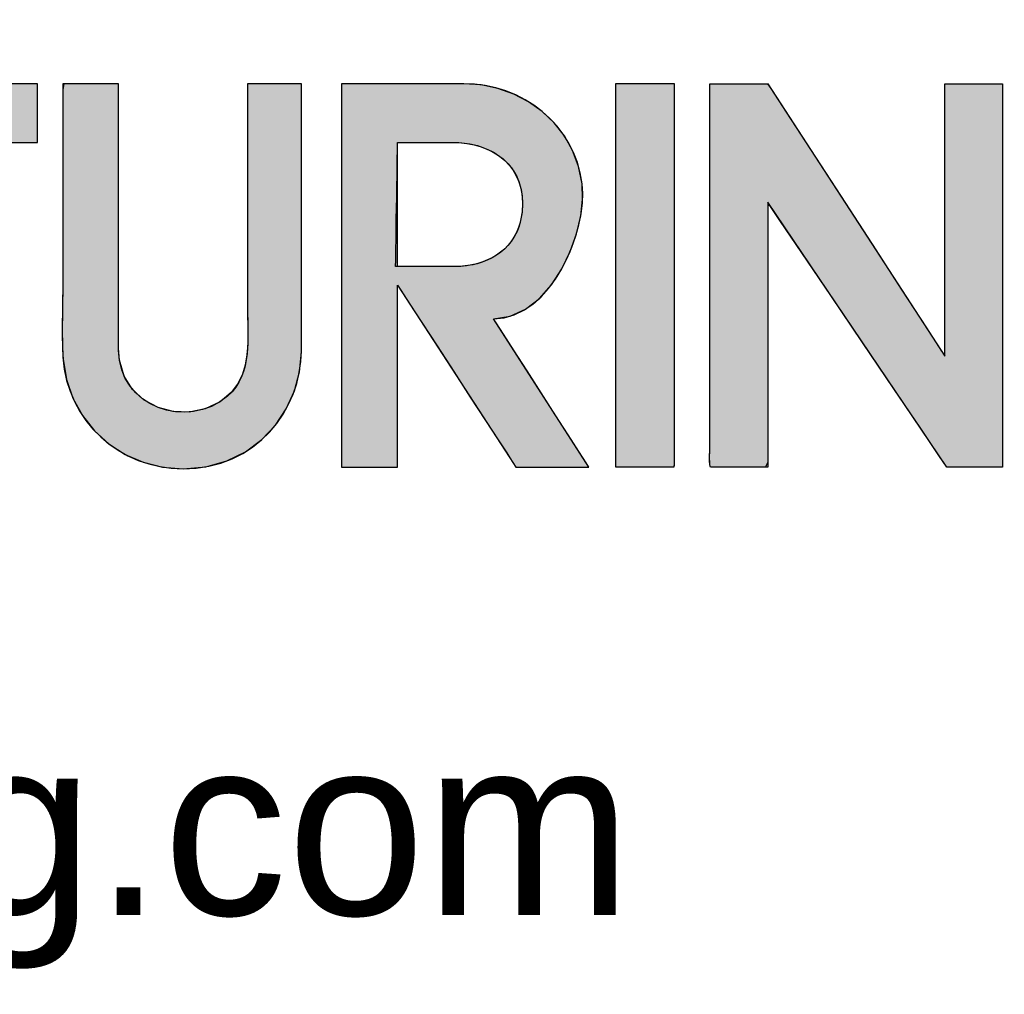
# Model space of a CAD drawing. Header units: inches. Extents: x 0 to 100, y 0 to 75.
# Tile 8 of 17: x 94.27 to 97.42, y 2.83 to 5.95. Entities that reach past the tile are written whole.
import ezdxf
from ezdxf import colors
from ezdxf.entities.mleader import LeaderData, LeaderLine
from ezdxf.math import Vec2, Vec3

# ---------------------------------------------------------------- set-up
doc = ezdxf.new("R2010")
doc.units = ezdxf.units.IN
doc.header["$MEASUREMENT"] = 0
doc.layers.add('Default', color=7, linetype='Continuous')

# ---------------------------------------------------------------- blocks, each defined once
blk = doc.blocks.new('_DOT')
at = {"color": 0}
blk.add_line((0, 0), (-1, 0), dxfattribs=at)
at = {"color": 0, "const_width": 0.333}
blk.add_lwpolyline([(-0.1665, 0, 1), (0.1665, 0, 1)], format="xyb", close=True, dxfattribs=at)
blk = doc.blocks.new('block_2')
at = {"layer": 'Default', "linetype": 'Continuous'}
for points in [[(0.29526, 0.19042), (0.29609, 0.19042), (0.29835, 0.19042), (0.30175, 0.19042), (0.30595, 0.19042), (0.31064, 0.19042), (0.31551, 0.19042), (0.32023, 0.19042), (0.3245, 0.19042), (0.328, 0.19042), (0.33041, 0.19042), (0.33141, 0.19042), (0.33142, 0.1871), (0.33142, 0.17639), (0.33142, 0.15982), (0.33142, 0.139), (0.33142, 0.11552), (0.33142, 0.09097), (0.33142, 0.06696), (0.33142, 0.04507), (0.33142, 0.02691), (0.33142, 0.01407), (0.33142, 0.00815), (0.33188, 0.00793), (0.33369, 0.00793), (0.33659, 0.00793), (0.34029, 0.00793), (0.34451, 0.00793), (0.34895, 0.00793), (0.35332, 0.00793), (0.35735, 0.00793), (0.36073, 0.00793), (0.36317, 0.00793), (0.3644, 0.00793), (0.36449, 0.00983), (0.36449, 0.01902), (0.36449, 0.03442), (0.36449, 0.05444), (0.36449, 0.07746), (0.36449, 0.10191), (0.36449, 0.12618), (0.36449, 0.14868), (0.36449, 0.16781), (0.36449, 0.18197), (0.36449, 0.18956), (0.36476, 0.19042), (0.36647, 0.19042), (0.36949, 0.19042), (0.37349, 0.19042), (0.37813, 0.19042), (0.3831, 0.19042), (0.38808, 0.19042), (0.39272, 0.19042), (0.39672, 0.19042), (0.39973, 0.19042), (0.40145, 0.19042), (0.40172, 0.19057), (0.40172, 0.19195), (0.40172, 0.19451), (0.40172, 0.19798), (0.40172, 0.20205), (0.40172, 0.20645), (0.40172, 0.21088), (0.40172, 0.21505), (0.40172, 0.21867), (0.40172, 0.22146), (0.40172, 0.22313), (0.39941, 0.22347), (0.39247, 0.22347), (0.38554, 0.22347), (0.3786, 0.22347), (0.37167, 0.22347), (0.36474, 0.22347), (0.3578, 0.22347), (0.35087, 0.22347), (0.34394, 0.22347), (0.337, 0.22347), (0.33007, 0.22347), (0.32409, 0.22347), (0.32146, 0.22347), (0.31882, 0.22347), (0.31618, 0.22347), (0.31354, 0.22347), (0.31091, 0.22347), (0.30827, 0.22347), (0.30563, 0.22347), (0.30299, 0.22347), (0.30036, 0.22347), (0.29772, 0.22347), (0.29538, 0.22346), (0.29532, 0.22263), (0.29528, 0.22063), (0.29525, 0.21769), (0.29524, 0.21408), (0.29523, 0.21003), (0.29523, 0.20579), (0.29524, 0.20161), (0.29524, 0.19774), (0.29525, 0.19442), (0.29526, 0.19189)], [(0.48348, 0.0069), (0.49641, 0.00805), (0.50815, 0.01135), (0.51863, 0.01652), (0.52775, 0.02332), (0.53543, 0.03147), (0.54159, 0.04072), (0.54614, 0.05081), (0.549, 0.06148), (0.55008, 0.07247), (0.55009, 0.07768), (0.55009, 0.09055), (0.55009, 0.10973), (0.55009, 0.13283), (0.55009, 0.15746), (0.55009, 0.18121), (0.55009, 0.2017), (0.55009, 0.21652), (0.55009, 0.22329), (0.54939, 0.22347), (0.54693, 0.22347), (0.54313, 0.22347), (0.5385, 0.22347), (0.53351, 0.22347), (0.52866, 0.22347), (0.52442, 0.22347), (0.52129, 0.22347), (0.51975, 0.22347), (0.51967, 0.21349), (0.51967, 0.19976), (0.51967, 0.18603), (0.51967, 0.1723), (0.51967, 0.15858), (0.51967, 0.14485), (0.51967, 0.13112), (0.51967, 0.11739), (0.51967, 0.10367), (0.51971, 0.09503), (0.51986, 0.08912), (0.51998, 0.08307), (0.5199, 0.07699), (0.51944, 0.07098), (0.51845, 0.06515), (0.51676, 0.0596), (0.51419, 0.05444), (0.51059, 0.04976), (0.50432, 0.04464), (0.49589, 0.04061), (0.48697, 0.03882), (0.478, 0.03913), (0.46943, 0.04143), (0.46167, 0.04559), (0.45517, 0.05149), (0.45037, 0.059), (0.4477, 0.06799), (0.44729, 0.07457), (0.44729, 0.08377), (0.44729, 0.10038), (0.44729, 0.12199), (0.44729, 0.14623), (0.44729, 0.17067), (0.44729, 0.19294), (0.44729, 0.21064), (0.44729, 0.22137), (0.44715, 0.22347), (0.44538, 0.22347), (0.44202, 0.22347), (0.43757, 0.22347), (0.43252, 0.22347), (0.42737, 0.22347), (0.42264, 0.22347), (0.41883, 0.22347), (0.41642, 0.22347), (0.41585, 0.22011), (0.41585, 0.20779), (0.41585, 0.19546), (0.41585, 0.18314), (0.41585, 0.17082), (0.41585, 0.1585), (0.41585, 0.14618), (0.41585, 0.13386), (0.41585, 0.12154), (0.41585, 0.11062), (0.41582, 0.10604), (0.41577, 0.10144), (0.4157, 0.09683), (0.41563, 0.09222), (0.41559, 0.0876), (0.41559, 0.08299), (0.41564, 0.07838), (0.41577, 0.07379), (0.41603, 0.06855), (0.41788, 0.05716), (0.42156, 0.04656), (0.42688, 0.03691), (0.43368, 0.02834), (0.44176, 0.02101), (0.45097, 0.01505), (0.4611, 0.01062), (0.472, 0.00785)], [(0.75986, 0.22347), (0.75952, 0.22347), (0.75855, 0.22347), (0.75703, 0.22347), (0.75506, 0.22347), (0.75272, 0.22347), (0.75009, 0.22347), (0.74727, 0.22347), (0.74432, 0.22347), (0.74135, 0.22347), (0.73844, 0.22347), (0.73567, 0.22347), (0.73313, 0.22347), (0.7309, 0.22347), (0.72907, 0.22347), (0.72773, 0.22347), (0.72696, 0.22347), (0.72681, 0.22321), (0.72681, 0.21955), (0.72681, 0.21198), (0.72681, 0.20106), (0.72681, 0.18734), (0.72681, 0.17139), (0.72681, 0.15376), (0.72681, 0.13502), (0.72681, 0.11571), (0.72681, 0.09641), (0.72681, 0.07766), (0.72681, 0.06004), (0.72681, 0.04409), (0.72681, 0.03037), (0.72681, 0.01944), (0.72681, 0.01187), (0.72681, 0.00821), (0.72811, 0.00795), (0.73007, 0.00795), (0.73203, 0.00795), (0.734, 0.00795), (0.73596, 0.00795), (0.73792, 0.00795), (0.73988, 0.00795), (0.74184, 0.00795), (0.7438, 0.00795), (0.74576, 0.00795), (0.74772, 0.00795), (0.74968, 0.00795), (0.75164, 0.00795), (0.75361, 0.00795), (0.75557, 0.00795), (0.75753, 0.00795), (0.75949, 0.00795), (0.75963, 0.00806), (0.75974, 0.00834), (0.75982, 0.00879), (0.75989, 0.00937), (0.75993, 0.01007), (0.75996, 0.01085), (0.75998, 0.01171), (0.75998, 0.0126), (0.75998, 0.01352), (0.75997, 0.01443), (0.75995, 0.01531), (0.75993, 0.01614), (0.75991, 0.01689), (0.75989, 0.01755), (0.75987, 0.01808), (0.75986, 0.01846), (0.75986, 0.02007), (0.75986, 0.02442), (0.75986, 0.02876), (0.75986, 0.03311), (0.75986, 0.03745), (0.75986, 0.0418), (0.75986, 0.04614), (0.75986, 0.05049), (0.75986, 0.05483), (0.75986, 0.05918), (0.75986, 0.06352), (0.75986, 0.06787), (0.75986, 0.07222), (0.75986, 0.07656), (0.75986, 0.08091), (0.75986, 0.08525), (0.75986, 0.0896), (0.75986, 0.09634), (0.75986, 0.10429), (0.75986, 0.11223), (0.75986, 0.12018), (0.75986, 0.12812), (0.75986, 0.13607), (0.75986, 0.14401), (0.75986, 0.15196), (0.75986, 0.1599), (0.75986, 0.16785), (0.75986, 0.17579), (0.75986, 0.18374), (0.75986, 0.19168), (0.75986, 0.19963), (0.75986, 0.20758), (0.75986, 0.21552)], [(0.77977, 0.22347), (0.77977, 0.20757), (0.77977, 0.19168), (0.77977, 0.17579), (0.77977, 0.1599), (0.77977, 0.144), (0.77977, 0.12811), (0.77977, 0.11222), (0.77977, 0.09633), (0.77977, 0.08524), (0.77977, 0.07655), (0.77977, 0.06786), (0.77977, 0.05917), (0.77977, 0.05048), (0.77977, 0.04179), (0.77977, 0.03309), (0.77977, 0.0244), (0.77977, 0.01844), (0.77975, 0.01753), (0.77971, 0.01613), (0.77967, 0.01442), (0.77966, 0.01259), (0.77969, 0.01084), (0.77976, 0.00935), (0.77991, 0.00832), (0.78015, 0.00793), (0.78401, 0.00793), (0.78787, 0.00793), (0.79172, 0.00793), (0.79558, 0.00793), (0.79944, 0.00793), (0.8033, 0.00793), (0.80716, 0.00793), (0.81102, 0.00793), (0.81231, 0.01064), (0.81231, 0.02342), (0.81231, 0.04392), (0.81231, 0.06906), (0.81231, 0.09574), (0.81231, 0.12087), (0.81231, 0.14137), (0.81231, 0.15415), (0.81278, 0.15616), (0.81922, 0.14664), (0.83157, 0.12837), (0.84775, 0.10444), (0.86566, 0.07793), (0.88323, 0.05194), (0.89837, 0.02955), (0.90898, 0.01385), (0.91298, 0.00793), (0.91423, 0.00793), (0.91755, 0.00793), (0.92228, 0.00793), (0.92777, 0.00793), (0.93338, 0.00793), (0.93844, 0.00793), (0.9423, 0.00793), (0.94431, 0.00793), (0.94446, 0.01185), (0.94446, 0.03035), (0.94446, 0.06002), (0.94446, 0.0964), (0.94446, 0.13501), (0.94446, 0.17138), (0.94446, 0.20105), (0.94446, 0.21955), (0.94431, 0.22347), (0.94222, 0.22347), (0.93823, 0.22347), (0.933, 0.22347), (0.92721, 0.22347), (0.92152, 0.22347), (0.91663, 0.22347), (0.9132, 0.22347), (0.91191, 0.22347), (0.91191, 0.21738), (0.91191, 0.20124), (0.91191, 0.17823), (0.91191, 0.1515), (0.91191, 0.12425), (0.91191, 0.09964), (0.91191, 0.08086), (0.91191, 0.07107), (0.9101, 0.07314), (0.90155, 0.08628), (0.88784, 0.10736), (0.87103, 0.1332), (0.85319, 0.16063), (0.83638, 0.18647), (0.82267, 0.20755), (0.81412, 0.22069), (0.81216, 0.22347), (0.81008, 0.22347), (0.80609, 0.22347), (0.80086, 0.22347), (0.79507, 0.22347), (0.78939, 0.22347), (0.78449, 0.22347), (0.78106, 0.22347)]]:
    blk.add_hatch(color=7, dxfattribs=at).paths.add_polyline_path(points)
h = blk.add_hatch(color=7, dxfattribs=at)
edge = h.paths.add_edge_path()
edge.add_spline(control_points=[(0.65814, 0.09132), (0.69081, 0.09132), (0.7112, 0.14076), (0.70795, 0.16715), (0.70388, 0.20069), (0.67434, 0.22347), (0.64133, 0.22347)], knot_values=[0, 0, 0, 0, 0.5, 0.5, 0.5, 1, 1, 1, 1], degree=3, periodic=0)
edge.add_spline(control_points=[(0.64133, 0.22347), (0.64133, 0.22347), (0.57265, 0.22347), (0.57265, 0.22347)], knot_values=[0, 0, 0, 0, 1, 1, 1, 1], degree=3, periodic=0)
edge.add_spline(control_points=[(0.57265, 0.22347), (0.57265, 0.22347), (0.57265, 0.00793), (0.57265, 0.00793)], knot_values=[0, 0, 0, 0, 1, 1, 1, 1], degree=3, periodic=0)
edge.add_spline(control_points=[(0.57265, 0.00793), (0.57265, 0.00793), (0.60413, 0.00793), (0.60413, 0.00793)], knot_values=[0, 0, 0, 0, 1, 1, 1, 1], degree=3, periodic=0)
edge.add_spline(control_points=[(0.60413, 0.00793), (0.60413, 0.00793), (0.60413, 0.11018), (0.60413, 0.11018)], knot_values=[0, 0, 0, 0, 1, 1, 1, 1], degree=3, periodic=0)
edge.add_spline(control_points=[(0.60413, 0.11018), (0.60413, 0.11018), (0.66732, 0.01311), (0.66732, 0.01311)], knot_values=[0, 0, 0, 0, 1, 1, 1, 1], degree=3, periodic=0)
edge.add_spline(control_points=[(0.66732, 0.01311), (0.66732, 0.01311), (0.67068, 0.00793), (0.67068, 0.00793)], knot_values=[0, 0, 0, 0, 1, 1, 1, 1], degree=3, periodic=0)
edge.add_spline(control_points=[(0.67068, 0.00793), (0.67068, 0.00793), (0.71164, 0.00793), (0.71164, 0.00793)], knot_values=[0, 0, 0, 0, 1, 1, 1, 1], degree=3, periodic=0)
edge.add_spline(control_points=[(0.71164, 0.00793), (0.71164, 0.00793), (0.65814, 0.09132), (0.65814, 0.09132)], knot_values=[0, 0, 0, 0, 1, 1, 1, 1], degree=3, periodic=0)
edge = h.paths.add_edge_path()
edge.add_spline(control_points=[(0.63555, 0.19042), (0.63555, 0.19042), (0.60413, 0.19042), (0.60413, 0.19042)], knot_values=[0, 0, 0, 0, 1, 1, 1, 1], degree=3, periodic=0)
edge.add_spline(control_points=[(0.60413, 0.19042), (0.60413, 0.19042), (0.60414, 0.1437), (0.60415, 0.12067)], knot_values=[0, 0, 0, 0, 1, 1, 1, 1], degree=3, periodic=0)
edge.add_spline(control_points=[(0.60415, 0.12067), (0.60992, 0.12067), (0.63661, 0.12067), (0.63661, 0.12067)], knot_values=[0, 0, 0, 0, 1, 1, 1, 1], degree=3, periodic=0)
edge.add_spline(control_points=[(0.63661, 0.12067), (0.65344, 0.12067), (0.66945, 0.12906), (0.67333, 0.14655), (0.67333, 0.14656), (0.67334, 0.14656), (0.67334, 0.14657), (0.67919, 0.17309), (0.66128, 0.19042), (0.63555, 0.19042)], knot_values=[0, 0, 0, 0, 0.333333, 0.333333, 0.333333, 0.666667, 0.666667, 0.666667, 1, 1, 1, 1], degree=3, periodic=0)
at = {"layer": 'Default', "color": 7, "linetype": 'Continuous'}
blk.add_lwpolyline([(0.38808, 0.19042), (0.39272, 0.19042), (0.39672, 0.19042), (0.39973, 0.19042), (0.40145, 0.19042), (0.40172, 0.19057), (0.40172, 0.19195), (0.40172, 0.19451), (0.40172, 0.19798), (0.40172, 0.20205), (0.40172, 0.20645), (0.40172, 0.21088), (0.40172, 0.21505), (0.40172, 0.21867), (0.40172, 0.22146), (0.40172, 0.22313), (0.39941, 0.22347), (0.39247, 0.22347), (0.38554, 0.22347)], dxfattribs=at)
for points in [[(0.48348, 0.0069), (0.49641, 0.00805), (0.50815, 0.01135), (0.51863, 0.01652), (0.52775, 0.02332), (0.53543, 0.03147), (0.54159, 0.04072), (0.54614, 0.05081), (0.549, 0.06148), (0.55008, 0.07247), (0.55009, 0.07768), (0.55009, 0.09055), (0.55009, 0.10973), (0.55009, 0.13283), (0.55009, 0.15746), (0.55009, 0.18121), (0.55009, 0.2017), (0.55009, 0.21652), (0.55009, 0.22329), (0.54939, 0.22347), (0.54693, 0.22347), (0.54313, 0.22347), (0.5385, 0.22347), (0.53351, 0.22347), (0.52866, 0.22347), (0.52442, 0.22347), (0.52129, 0.22347), (0.51975, 0.22347), (0.51967, 0.21349), (0.51967, 0.19976), (0.51967, 0.18603), (0.51967, 0.1723), (0.51967, 0.15858), (0.51967, 0.14485), (0.51967, 0.13112), (0.51967, 0.11739), (0.51967, 0.10367), (0.51971, 0.09503), (0.51986, 0.08912), (0.51998, 0.08307), (0.5199, 0.07699), (0.51944, 0.07098), (0.51845, 0.06515), (0.51676, 0.0596), (0.51419, 0.05444), (0.51059, 0.04976), (0.50432, 0.04464), (0.49589, 0.04061), (0.48697, 0.03882), (0.478, 0.03913), (0.46943, 0.04143), (0.46167, 0.04559), (0.45517, 0.05149), (0.45037, 0.059), (0.4477, 0.06799), (0.44729, 0.07457), (0.44729, 0.08377), (0.44729, 0.10038), (0.44729, 0.12199), (0.44729, 0.14623), (0.44729, 0.17067), (0.44729, 0.19294), (0.44729, 0.21064), (0.44729, 0.22137), (0.44715, 0.22347), (0.44538, 0.22347), (0.44202, 0.22347), (0.43757, 0.22347), (0.43252, 0.22347), (0.42737, 0.22347), (0.42264, 0.22347), (0.41883, 0.22347), (0.41642, 0.22347), (0.41585, 0.22011), (0.41585, 0.20779), (0.41585, 0.19546), (0.41585, 0.18314), (0.41585, 0.17082), (0.41585, 0.1585), (0.41585, 0.14618), (0.41585, 0.13386), (0.41585, 0.12154), (0.41585, 0.11062), (0.41582, 0.10604), (0.41577, 0.10144), (0.4157, 0.09683), (0.41563, 0.09222), (0.41559, 0.0876), (0.41559, 0.08299), (0.41564, 0.07838), (0.41577, 0.07379), (0.41603, 0.06855), (0.41788, 0.05716), (0.42156, 0.04656), (0.42688, 0.03691), (0.43368, 0.02834), (0.44176, 0.02101), (0.45097, 0.01505), (0.4611, 0.01062), (0.472, 0.00785), (0.48348, 0.0069)], [(0.65814, 0.09132), (0.66756, 0.09273), (0.67617, 0.09667), (0.68392, 0.10271), (0.69072, 0.11041), (0.69651, 0.11934), (0.70123, 0.12906), (0.7048, 0.13913), (0.70715, 0.14913), (0.70823, 0.15861), (0.70795, 0.16715), (0.70599, 0.17688), (0.70263, 0.18589), (0.69801, 0.19411), (0.69225, 0.20146), (0.6855, 0.20789), (0.67787, 0.2133), (0.66951, 0.21764), (0.66055, 0.22083), (0.65111, 0.2228), (0.64133, 0.22347), (0.63941, 0.22347), (0.63419, 0.22347), (0.62649, 0.22347), (0.61715, 0.22347), (0.60699, 0.22347), (0.59682, 0.22347), (0.58748, 0.22347), (0.57979, 0.22347), (0.57457, 0.22347), (0.57265, 0.22347), (0.57265, 0.21744), (0.57265, 0.20105), (0.57265, 0.17691), (0.57265, 0.1476), (0.57265, 0.1157), (0.57265, 0.0838), (0.57265, 0.05449), (0.57265, 0.03035), (0.57265, 0.01397), (0.57265, 0.00793), (0.57353, 0.00793), (0.57592, 0.00793), (0.57945, 0.00793), (0.58373, 0.00793), (0.58839, 0.00793), (0.59304, 0.00793), (0.59733, 0.00793), (0.60085, 0.00793), (0.60324, 0.00793), (0.60413, 0.00793), (0.60413, 0.0108), (0.60413, 0.01857), (0.60413, 0.03002), (0.60413, 0.04392), (0.60413, 0.05905), (0.60413, 0.07419), (0.60413, 0.08809), (0.60413, 0.09954), (0.60413, 0.10731), (0.60413, 0.11018), (0.6059, 0.10746), (0.6107, 0.10008), (0.61778, 0.08921), (0.62637, 0.07601), (0.63572, 0.06164), (0.64507, 0.04728), (0.65367, 0.03408), (0.66075, 0.0232), (0.66555, 0.01583), (0.66732, 0.01311), (0.66741, 0.01296), (0.66767, 0.01257), (0.66804, 0.01199), (0.6685, 0.01129), (0.669, 0.01052), (0.6695, 0.00976), (0.66995, 0.00905), (0.67033, 0.00847), (0.67059, 0.00808), (0.67068, 0.00793), (0.67183, 0.00793), (0.67494, 0.00793), (0.67953, 0.00793), (0.6851, 0.00793), (0.69116, 0.00793), (0.69722, 0.00793), (0.7028, 0.00793), (0.70738, 0.00793), (0.7105, 0.00793), (0.71164, 0.00793), (0.71014, 0.01027), (0.70608, 0.01661), (0.70009, 0.02594), (0.69281, 0.03728), (0.68489, 0.04962), (0.67697, 0.06197), (0.66969, 0.07331), (0.6637, 0.08264), (0.65963, 0.08898), (0.65814, 0.09132)], [(0.75986, 0.22347), (0.75952, 0.22347), (0.75855, 0.22347), (0.75703, 0.22347), (0.75506, 0.22347), (0.75272, 0.22347), (0.75009, 0.22347), (0.74727, 0.22347), (0.74432, 0.22347), (0.74135, 0.22347), (0.73844, 0.22347), (0.73567, 0.22347), (0.73313, 0.22347), (0.7309, 0.22347), (0.72907, 0.22347), (0.72773, 0.22347), (0.72696, 0.22347), (0.72681, 0.22321), (0.72681, 0.21955), (0.72681, 0.21198), (0.72681, 0.20106), (0.72681, 0.18734), (0.72681, 0.17139), (0.72681, 0.15376), (0.72681, 0.13502), (0.72681, 0.11571), (0.72681, 0.09641), (0.72681, 0.07766), (0.72681, 0.06004), (0.72681, 0.04409), (0.72681, 0.03037), (0.72681, 0.01944), (0.72681, 0.01187), (0.72681, 0.00821), (0.72811, 0.00795), (0.73007, 0.00795), (0.73203, 0.00795), (0.734, 0.00795), (0.73596, 0.00795), (0.73792, 0.00795), (0.73988, 0.00795), (0.74184, 0.00795), (0.7438, 0.00795), (0.74576, 0.00795), (0.74772, 0.00795), (0.74968, 0.00795), (0.75164, 0.00795), (0.75361, 0.00795), (0.75557, 0.00795), (0.75753, 0.00795), (0.75949, 0.00795), (0.75963, 0.00806), (0.75974, 0.00834), (0.75982, 0.00879), (0.75989, 0.00937), (0.75993, 0.01007), (0.75996, 0.01085), (0.75998, 0.01171), (0.75998, 0.0126), (0.75998, 0.01352), (0.75997, 0.01443), (0.75995, 0.01531), (0.75993, 0.01614), (0.75991, 0.01689), (0.75989, 0.01755), (0.75987, 0.01808), (0.75986, 0.01846), (0.75986, 0.02007), (0.75986, 0.02442), (0.75986, 0.02876), (0.75986, 0.03311), (0.75986, 0.03745), (0.75986, 0.0418), (0.75986, 0.04614), (0.75986, 0.05049), (0.75986, 0.05483), (0.75986, 0.05918), (0.75986, 0.06352), (0.75986, 0.06787), (0.75986, 0.07222), (0.75986, 0.07656), (0.75986, 0.08091), (0.75986, 0.08525), (0.75986, 0.0896), (0.75986, 0.09634), (0.75986, 0.10429), (0.75986, 0.11223), (0.75986, 0.12018), (0.75986, 0.12812), (0.75986, 0.13607), (0.75986, 0.14401), (0.75986, 0.15196), (0.75986, 0.1599), (0.75986, 0.16785), (0.75986, 0.17579), (0.75986, 0.18374), (0.75986, 0.19168), (0.75986, 0.19963), (0.75986, 0.20758), (0.75986, 0.21552), (0.75986, 0.22347)], [(0.77977, 0.22347), (0.78106, 0.22347), (0.78449, 0.22347), (0.78939, 0.22347), (0.79507, 0.22347), (0.80086, 0.22347), (0.80609, 0.22347), (0.81008, 0.22347), (0.81216, 0.22347), (0.81412, 0.22069), (0.82267, 0.20755), (0.83638, 0.18647), (0.85319, 0.16063), (0.87103, 0.1332), (0.88784, 0.10736), (0.90155, 0.08628), (0.9101, 0.07314), (0.91191, 0.07107), (0.91191, 0.08086), (0.91191, 0.09964), (0.91191, 0.12425), (0.91191, 0.1515), (0.91191, 0.17823), (0.91191, 0.20124), (0.91191, 0.21738), (0.91191, 0.22347), (0.9132, 0.22347), (0.91663, 0.22347), (0.92152, 0.22347), (0.92721, 0.22347), (0.933, 0.22347), (0.93823, 0.22347), (0.94222, 0.22347), (0.94431, 0.22347), (0.94446, 0.21955), (0.94446, 0.20105), (0.94446, 0.17138), (0.94446, 0.13501), (0.94446, 0.0964), (0.94446, 0.06002), (0.94446, 0.03035), (0.94446, 0.01185), (0.94431, 0.00793), (0.9423, 0.00793), (0.93844, 0.00793), (0.93338, 0.00793), (0.92777, 0.00793), (0.92228, 0.00793), (0.91755, 0.00793), (0.91423, 0.00793), (0.91298, 0.00793), (0.90898, 0.01385), (0.89837, 0.02955), (0.88323, 0.05194), (0.86566, 0.07793), (0.84775, 0.10444), (0.83157, 0.12837), (0.81922, 0.14664), (0.81278, 0.15616), (0.81231, 0.15415), (0.81231, 0.14137), (0.81231, 0.12087), (0.81231, 0.09574), (0.81231, 0.06906), (0.81231, 0.04392), (0.81231, 0.02342), (0.81231, 0.01064), (0.81102, 0.00793), (0.80716, 0.00793), (0.8033, 0.00793), (0.79944, 0.00793), (0.79558, 0.00793), (0.79172, 0.00793), (0.78787, 0.00793), (0.78401, 0.00793), (0.78015, 0.00793), (0.77991, 0.00832), (0.77976, 0.00935), (0.77969, 0.01084), (0.77966, 0.01259), (0.77967, 0.01442), (0.77971, 0.01613), (0.77975, 0.01753), (0.77977, 0.01844), (0.77977, 0.0244), (0.77977, 0.03309), (0.77977, 0.04179), (0.77977, 0.05048), (0.77977, 0.05917), (0.77977, 0.06786), (0.77977, 0.07655), (0.77977, 0.08524), (0.77977, 0.09633), (0.77977, 0.11222), (0.77977, 0.12811), (0.77977, 0.144), (0.77977, 0.1599), (0.77977, 0.17579), (0.77977, 0.19168), (0.77977, 0.20757), (0.77977, 0.22347)], [(0.60305, 0.12067), (0.60307, 0.1214), (0.6031, 0.12345), (0.60315, 0.12664), (0.60321, 0.1308), (0.60329, 0.13574), (0.60337, 0.14128), (0.60346, 0.14725), (0.60356, 0.15345), (0.60365, 0.15972), (0.60375, 0.16587), (0.60384, 0.17171), (0.60392, 0.17707), (0.60399, 0.18177), (0.60405, 0.18563), (0.6041, 0.18846), (0.60412, 0.19009), (0.60416, 0.19042), (0.6047, 0.19042), (0.6058, 0.19042), (0.60739, 0.19042), (0.60939, 0.19042), (0.61172, 0.19042), (0.61429, 0.19042), (0.61702, 0.19042), (0.61984, 0.19042), (0.62265, 0.19042), (0.62539, 0.19042), (0.62796, 0.19042), (0.63028, 0.19042), (0.63228, 0.19042), (0.63388, 0.19042), (0.63498, 0.19042), (0.63552, 0.19042), (0.6386, 0.19033), (0.64302, 0.1899), (0.64724, 0.18912), (0.65123, 0.18799), (0.65498, 0.18652), (0.65846, 0.18473), (0.66165, 0.18262), (0.66454, 0.18021), (0.6671, 0.1775), (0.66932, 0.17452), (0.67116, 0.17126), (0.67262, 0.16774), (0.67367, 0.16396), (0.67428, 0.15995), (0.67445, 0.15571), (0.67414, 0.15124), (0.67334, 0.14657), (0.67334, 0.14657), (0.67334, 0.14657), (0.67334, 0.14657), (0.67334, 0.14656), (0.67334, 0.14656), (0.67334, 0.14656), (0.67333, 0.14656), (0.67333, 0.14656), (0.67333, 0.14656), (0.67333, 0.14656), (0.67333, 0.14656), (0.67333, 0.14655), (0.67333, 0.14655), (0.67333, 0.14655), (0.67333, 0.14655), (0.67333, 0.14655), (0.67308, 0.14551), (0.67217, 0.14252), (0.67102, 0.13974), (0.66963, 0.13714), (0.66804, 0.13474), (0.66625, 0.13253), (0.66427, 0.13052), (0.66213, 0.12869), (0.65983, 0.12705), (0.65739, 0.12561), (0.65482, 0.12435), (0.65214, 0.12327), (0.64937, 0.12239), (0.64652, 0.12169), (0.6436, 0.12117), (0.64063, 0.12083), (0.63762, 0.12068), (0.63645, 0.12067), (0.63567, 0.12067), (0.63431, 0.12067), (0.63245, 0.12067), (0.63019, 0.12067), (0.62761, 0.12067), (0.6248, 0.12067), (0.62184, 0.12067), (0.61883, 0.12067), (0.61584, 0.12067), (0.61297, 0.12067), (0.6103, 0.12067), (0.60793, 0.12067), (0.60592, 0.12067), (0.60439, 0.12067), (0.6034, 0.12067), (0.60305, 0.12067)]]:
    blk.add_lwpolyline(points, close=True, dxfattribs=at)
for points, knots in [([(0.40172, 0.22347), (0.37603, 0.22347), (0.35036, 0.22347), (0.32468, 0.22347), (0.31491, 0.22347), (0.30514, 0.22347), (0.29538, 0.22347), (0.29514, 0.22347), (0.29526, 0.19364), (0.29526, 0.19042)], [0, 0, 0, 0, 0.333333, 0.333333, 0.333333, 0.666667, 0.666667, 0.666667, 1, 1, 1, 1]), ([(0.41585, 0.22347), (0.41585, 0.18612), (0.41585, 0.14879), (0.41585, 0.11146), (0.41585, 0.09759), (0.41517, 0.08349), (0.41596, 0.06962), (0.41806, 0.03386), (0.448, 0.0069), (0.48348, 0.0069)], [0, 0, 0, 0, 0.333333, 0.333333, 0.333333, 0.666667, 0.666667, 0.666667, 1, 1, 1, 1]), ([(0.51967, 0.22347), (0.51967, 0.18187), (0.51967, 0.14027), (0.51967, 0.09867), (0.51967, 0.08159), (0.52294, 0.0603), (0.50856, 0.04782), (0.48589, 0.02815), (0.44729, 0.0419), (0.44729, 0.07348)], [0, 0, 0, 0, 0.333333, 0.333333, 0.333333, 0.666667, 0.666667, 0.666667, 1, 1, 1, 1]), ([(0.65814, 0.09132), (0.69081, 0.09132), (0.7112, 0.14076), (0.70795, 0.16715), (0.70388, 0.20069), (0.67434, 0.22347), (0.64133, 0.22347)], [0, 0, 0, 0, 0.5, 0.5, 0.5, 1, 1, 1, 1]), ([(0.72681, 0.00795), (0.7377, 0.00795), (0.74859, 0.00795), (0.75949, 0.00795), (0.76031, 0.00795), (0.75986, 0.01761), (0.75986, 0.01862), (0.75986, 0.04276), (0.75986, 0.06691), (0.75986, 0.09104), (0.75986, 0.13519), (0.75986, 0.17931), (0.75986, 0.22347)], [0, 0, 0, 0, 0.25, 0.25, 0.25, 0.5, 0.5, 0.5, 0.75, 0.75, 0.75, 1, 1, 1, 1]), ([(0.81231, 0.00793), (0.80158, 0.00793), (0.79087, 0.00793), (0.78015, 0.00793), (0.77935, 0.00793), (0.77977, 0.01761), (0.77977, 0.0186), (0.77977, 0.04275), (0.77977, 0.0669), (0.77977, 0.09103), (0.77977, 0.13518), (0.77977, 0.17931), (0.77977, 0.22347)], [0, 0, 0, 0, 0.25, 0.25, 0.25, 0.5, 0.5, 0.5, 0.75, 0.75, 0.75, 1, 1, 1, 1]), ([(0.63555, 0.19042), (0.66128, 0.19042), (0.67919, 0.17309), (0.67334, 0.14657), (0.67334, 0.14656), (0.67333, 0.14656), (0.67333, 0.14655), (0.66945, 0.12906), (0.65344, 0.12067), (0.63661, 0.12067)], [0, 0, 0, 0, 0.333333, 0.333333, 0.333333, 0.666667, 0.666667, 0.666667, 1, 1, 1, 1])]:
    blk.add_open_spline(points, degree=3, knots=knots, dxfattribs=at)
for points in [[(0.40172, 0.19042), (0.40172, 0.19042), (0.40172, 0.22347), (0.40172, 0.22347)], [(0.44729, 0.22347), (0.44729, 0.22347), (0.41585, 0.22347), (0.41585, 0.22347)], [(0.44729, 0.07348), (0.44729, 0.07348), (0.44729, 0.22347), (0.44729, 0.22347)], [(0.55009, 0.22347), (0.55009, 0.22347), (0.51967, 0.22347), (0.51967, 0.22347)], [(0.55009, 0.07348), (0.55009, 0.07348), (0.55009, 0.22347), (0.55009, 0.22347)], [(0.64133, 0.22347), (0.64133, 0.22347), (0.57265, 0.22347), (0.57265, 0.22347)], [(0.57265, 0.22347), (0.57265, 0.22347), (0.57265, 0.00793), (0.57265, 0.00793)], [(0.75986, 0.22347), (0.75986, 0.22347), (0.72681, 0.22347), (0.72681, 0.22347)], [(0.72681, 0.22347), (0.72681, 0.22347), (0.72681, 0.00795), (0.72681, 0.00795)], [(0.77977, 0.22347), (0.77977, 0.22347), (0.81231, 0.22347), (0.81231, 0.22347)], [(0.81231, 0.22347), (0.81231, 0.22347), (0.91191, 0.07035), (0.91191, 0.07035)], [(0.91191, 0.07035), (0.91191, 0.07035), (0.91191, 0.22347), (0.91191, 0.22347)], [(0.91191, 0.22347), (0.91191, 0.22347), (0.94446, 0.22347), (0.94446, 0.22347)], [(0.94446, 0.22347), (0.94446, 0.22347), (0.94446, 0.00793), (0.94446, 0.00793)], [(0.36449, 0.19042), (0.36449, 0.19042), (0.40172, 0.19042), (0.40172, 0.19042)], [(0.60415, 0.12067), (0.60414, 0.1437), (0.60413, 0.19042), (0.60413, 0.19042)], [(0.60413, 0.19042), (0.60413, 0.19042), (0.63555, 0.19042), (0.63555, 0.19042)], [(0.91298, 0.00793), (0.91298, 0.00793), (0.81231, 0.15686), (0.81231, 0.15686)], [(0.81231, 0.15686), (0.81231, 0.15686), (0.81231, 0.00793), (0.81231, 0.00793)], [(0.63661, 0.12067), (0.63661, 0.12067), (0.60992, 0.12067), (0.60415, 0.12067)], [(0.60413, 0.00793), (0.60413, 0.00793), (0.60413, 0.11018), (0.60413, 0.11018)], [(0.60413, 0.11018), (0.60413, 0.11018), (0.66732, 0.01311), (0.66732, 0.01311)], [(0.71164, 0.00793), (0.71164, 0.00793), (0.65814, 0.09132), (0.65814, 0.09132)], [(0.48348, 0.0069), (0.52437, 0.0069), (0.55009, 0.03994), (0.55009, 0.07348)], [(0.66732, 0.01311), (0.66732, 0.01311), (0.67068, 0.00793), (0.67068, 0.00793)], [(0.57265, 0.00793), (0.57265, 0.00793), (0.60413, 0.00793), (0.60413, 0.00793)], [(0.67068, 0.00793), (0.67068, 0.00793), (0.71164, 0.00793), (0.71164, 0.00793)], [(0.94446, 0.00793), (0.94446, 0.00793), (0.91298, 0.00793), (0.91298, 0.00793)]]:
    blk.add_open_spline(points, degree=3, dxfattribs=at)
blk = doc.blocks.new('Block1')
at = {"layer": 'Default', "color": 7}
blk.add_blockref('block_2', (2.0929, 0.69957), dxfattribs=at)
blk = doc.blocks.new('Block13')
at = {"layer": 'Default', "color": 7}
blk.add_blockref('Block1', (0.03706, 0.08409), dxfattribs=at)
at = {"layer": 'Default', "insert": (1.36789, 0.63963), "char_height": 0.1, "width": 1.5722806, "attachment_point": 1}
blk.add_mtext('{\\fArial|b0||i0||c0|p34;\\C7;\\H0.1;\\W1.;www.hammondmfg.com}', dxfattribs=at)
blk = doc.blocks.new('Block11')
at = {"layer": 'Default', "color": 7}
blk.add_blockref('Block13', (0, 0), dxfattribs=at)
blk = doc.blocks.new('Block10')
at = {"layer": 'Default', "color": 7}
blk.add_blockref('Block11', (0, 0), dxfattribs=at)
blk = doc.blocks.new('Block222')
at = {"layer": 'Default', "color": 7, "xscale": 15, "yscale": 15, "zscale": 15}
blk.add_blockref('Block10', (121.7133, -88.163), dxfattribs=at)
at = {"layer": 'Default', "color": 7, "linetype": 'Continuous'}
ml = blk.add_multileader_mtext('Standard', dxfattribs=at)
ml.set_content('{\\pxsm0.9;\\fArial|b1||i0||c0|p34;\\W1.;SDC246U17BK\\P}', color=7)
ml.set_leader_properties()
ml.set_arrow_properties(name='DOT')
ml.build(insert=Vec2(0, 0))
ml.multileader.update_dxf_attribs({"leader_type": 0, "dogleg_length": 0, "arrow_head_size": 2.25})
ctx = ml.context
ctx.base_point, ctx.char_height, ctx.arrow_head_size, ctx.landing_gap_size = Vec3(151.2688, -85.8799), 2.25, 2.25, 0.7875
ctx.text_align_type = 1
notes = []
notes.append((ctx, [(0, (0, 0, 0), (0, 0), (1, 0), 1, [])]))
ctx.mtext.insert, ctx.mtext.alignment = Vec3(162.3827, -84.7335), 2
for ctx, leaders in notes:
    for number, flags, end, landing, length, lines in leaders:
        leader = LeaderData()
        leader.index, (leader.has_last_leader_line, leader.has_dogleg_vector, leader.attachment_direction) = number, flags
        leader.last_leader_point, leader.dogleg_vector, leader.dogleg_length = Vec3(end), Vec3(landing), length
        for number, points, colour, breaks in lines:
            line = LeaderLine()
            line.index, line.vertices, line.color, line.breaks = number, Vec3.list(points), colors.encode_raw_color(colour), breaks
            leader.lines.append(line)
        ctx.leaders.append(leader)

msp = doc.modelspace()

# ---------------------------------------------------------------- block references
at = {"layer": 'Default', "color": 7, "xscale": 0.38, "yscale": 0.38, "zscale": 0.38}
msp.add_blockref('Block222', (33.6411, 33.5054), dxfattribs=at)

doc.saveas('drawing.dxf')
